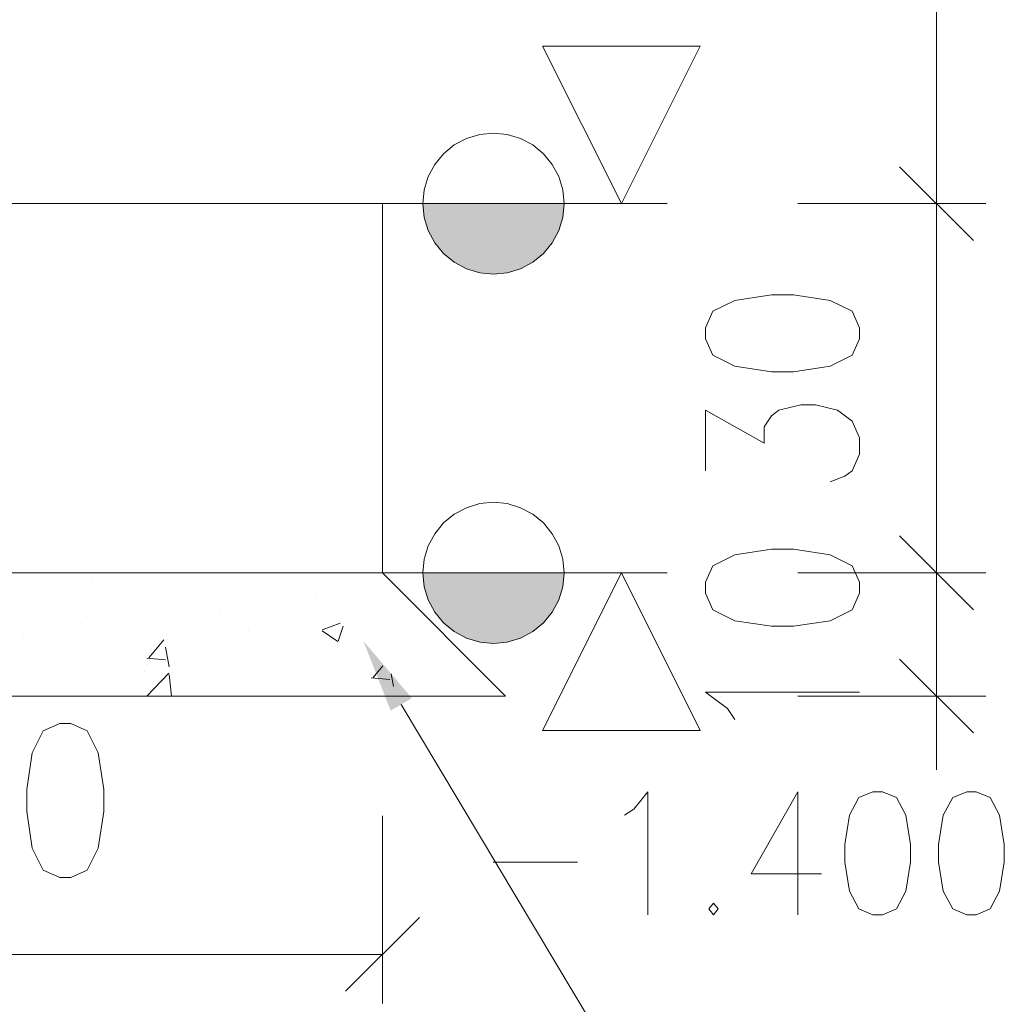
# Model space of a CAD drawing. Header units: millimetres. Extents: x 1814 to 94182, y 11562 to 49454.
# Tile 139 of 143: x 12388 to 12468, y 25986 to 26066. Entities that reach past the tile are written whole.
import ezdxf

# ---------------------------------------------------------------- set-up
doc = ezdxf.new("R2010")
doc.units = ezdxf.units.MM
doc.linetypes.add('XKITLINE00', pattern=[0])
doc.layers.add('LinkedObject', color=1, linetype='Continuous', lineweight=0)

msp = doc.modelspace()

# ---------------------------------------------------------------- hatches: boundary and pattern name
at = {"layer": 'LinkedObject'}
for points in [[(12421.303, 26051.352), (12421.303, 26050.233), (12421.193, 26051.352)], [(12421.303, 26051.352), (12421.303, 26050.233), (12421.193, 26051.352)], [(12421.63, 26049.156), (12421.303, 26050.233), (12421.303, 26051.352)], [(12421.63, 26051.352), (12421.63, 26049.156), (12421.303, 26051.352)], [(12421.63, 26049.156), (12421.303, 26050.233), (12421.303, 26051.352)], [(12421.63, 26051.352), (12421.63, 26049.156), (12421.303, 26051.352)], [(12422.16, 26048.165), (12421.63, 26049.156), (12421.63, 26051.352)], [(12422.16, 26051.352), (12422.16, 26048.165), (12421.63, 26051.352)], [(12422.16, 26048.165), (12421.63, 26049.156), (12421.63, 26051.352)], [(12422.16, 26051.352), (12422.16, 26048.165), (12421.63, 26051.352)], [(12422.873, 26047.295), (12422.16, 26048.165), (12422.16, 26051.352)], [(12422.873, 26051.352), (12422.873, 26047.295), (12422.16, 26051.352)], [(12422.873, 26047.295), (12422.16, 26048.165), (12422.16, 26051.352)], [(12422.873, 26051.352), (12422.873, 26047.295), (12422.16, 26051.352)], [(12423.743, 26046.582), (12422.873, 26047.295), (12422.873, 26051.352)], [(12423.743, 26051.352), (12423.743, 26046.582), (12422.873, 26051.352)], [(12423.743, 26046.582), (12422.873, 26047.295), (12422.873, 26051.352)], [(12423.743, 26051.352), (12423.743, 26046.582), (12422.873, 26051.352)], [(12424.734, 26046.052), (12423.743, 26046.582), (12423.743, 26051.352)], [(12424.734, 26051.352), (12424.734, 26046.052), (12423.743, 26051.352)], [(12424.734, 26046.052), (12423.743, 26046.582), (12423.743, 26051.352)], [(12424.734, 26051.352), (12424.734, 26046.052), (12423.743, 26051.352)], [(12425.811, 26045.725), (12424.734, 26046.052), (12424.734, 26051.352)], [(12425.811, 26051.352), (12425.811, 26045.725), (12424.734, 26051.352)], [(12425.811, 26045.725), (12424.734, 26046.052), (12424.734, 26051.352)], [(12425.811, 26051.352), (12425.811, 26045.725), (12424.734, 26051.352)], [(12426.93, 26045.615), (12425.811, 26045.725), (12425.811, 26051.352)], [(12426.93, 26051.352), (12426.93, 26045.615), (12425.811, 26051.352)], [(12426.93, 26045.615), (12425.811, 26045.725), (12425.811, 26051.352)], [(12426.93, 26051.352), (12426.93, 26045.615), (12425.811, 26051.352)], [(12428.049, 26045.725), (12426.93, 26045.615), (12426.93, 26051.352)], [(12428.049, 26051.352), (12428.049, 26045.725), (12426.93, 26051.352)], [(12428.049, 26045.725), (12426.93, 26045.615), (12426.93, 26051.352)], [(12428.049, 26051.352), (12428.049, 26045.725), (12426.93, 26051.352)], [(12429.125, 26046.052), (12428.049, 26045.725), (12428.049, 26051.352)], [(12429.125, 26051.352), (12429.125, 26046.052), (12428.049, 26051.352)], [(12429.125, 26046.052), (12428.049, 26045.725), (12428.049, 26051.352)], [(12429.125, 26051.352), (12429.125, 26046.052), (12428.049, 26051.352)], [(12430.117, 26046.582), (12429.125, 26046.052), (12429.125, 26051.352)], [(12430.117, 26051.352), (12430.117, 26046.582), (12429.125, 26051.352)], [(12430.117, 26046.582), (12429.125, 26046.052), (12429.125, 26051.352)], [(12430.117, 26051.352), (12430.117, 26046.582), (12429.125, 26051.352)], [(12430.986, 26047.295), (12430.117, 26046.582), (12430.117, 26051.352)], [(12430.986, 26051.352), (12430.986, 26047.295), (12430.117, 26051.352)], [(12430.986, 26047.295), (12430.117, 26046.582), (12430.117, 26051.352)], [(12430.986, 26051.352), (12430.986, 26047.295), (12430.117, 26051.352)], [(12431.7, 26048.165), (12430.986, 26047.295), (12430.986, 26051.352)], [(12431.7, 26051.352), (12431.7, 26048.165), (12430.986, 26051.352)], [(12431.7, 26048.165), (12430.986, 26047.295), (12430.986, 26051.352)], [(12431.7, 26051.352), (12431.7, 26048.165), (12430.986, 26051.352)], [(12432.23, 26049.156), (12431.7, 26048.165), (12431.7, 26051.352)], [(12432.23, 26051.352), (12432.23, 26049.156), (12431.7, 26051.352)], [(12432.23, 26049.156), (12431.7, 26048.165), (12431.7, 26051.352)], [(12432.23, 26051.352), (12432.23, 26049.156), (12431.7, 26051.352)], [(12432.556, 26050.233), (12432.23, 26049.156), (12432.23, 26051.352)], [(12432.556, 26051.352), (12432.556, 26050.233), (12432.23, 26051.352)], [(12432.556, 26050.233), (12432.23, 26049.156), (12432.23, 26051.352)], [(12432.556, 26051.352), (12432.556, 26050.233), (12432.23, 26051.352)], [(12432.666, 26051.352), (12432.556, 26050.233), (12432.556, 26051.352)], [(12432.666, 26051.352), (12432.556, 26050.233), (12432.556, 26051.352)], [(12421.303, 26021.352), (12421.303, 26020.233), (12421.193, 26021.352)], [(12421.303, 26021.352), (12421.303, 26020.233), (12421.193, 26021.352)], [(12421.63, 26019.156), (12421.303, 26020.233), (12421.303, 26021.352)], [(12421.63, 26021.352), (12421.63, 26019.156), (12421.303, 26021.352)], [(12421.63, 26019.156), (12421.303, 26020.233), (12421.303, 26021.352)], [(12421.63, 26021.352), (12421.63, 26019.156), (12421.303, 26021.352)], [(12422.16, 26018.165), (12421.63, 26019.156), (12421.63, 26021.352)], [(12422.16, 26021.352), (12422.16, 26018.165), (12421.63, 26021.352)], [(12422.16, 26018.165), (12421.63, 26019.156), (12421.63, 26021.352)], [(12422.16, 26021.352), (12422.16, 26018.165), (12421.63, 26021.352)], [(12422.873, 26017.295), (12422.16, 26018.165), (12422.16, 26021.352)], [(12422.873, 26021.352), (12422.873, 26017.295), (12422.16, 26021.352)], [(12422.873, 26017.295), (12422.16, 26018.165), (12422.16, 26021.352)], [(12422.873, 26021.352), (12422.873, 26017.295), (12422.16, 26021.352)], [(12423.743, 26016.582), (12422.873, 26017.295), (12422.873, 26021.352)], [(12423.743, 26021.352), (12423.743, 26016.582), (12422.873, 26021.352)], [(12423.743, 26016.582), (12422.873, 26017.295), (12422.873, 26021.352)], [(12423.743, 26021.352), (12423.743, 26016.582), (12422.873, 26021.352)], [(12424.734, 26016.052), (12423.743, 26016.582), (12423.743, 26021.352)], [(12424.734, 26021.352), (12424.734, 26016.052), (12423.743, 26021.352)], [(12424.734, 26016.052), (12423.743, 26016.582), (12423.743, 26021.352)], [(12424.734, 26021.352), (12424.734, 26016.052), (12423.743, 26021.352)], [(12425.811, 26015.725), (12424.734, 26016.052), (12424.734, 26021.352)], [(12425.811, 26021.352), (12425.811, 26015.725), (12424.734, 26021.352)], [(12425.811, 26015.725), (12424.734, 26016.052), (12424.734, 26021.352)], [(12425.811, 26021.352), (12425.811, 26015.725), (12424.734, 26021.352)], [(12426.93, 26015.615), (12425.811, 26015.725), (12425.811, 26021.352)], [(12426.93, 26021.352), (12426.93, 26015.615), (12425.811, 26021.352)], [(12426.93, 26015.615), (12425.811, 26015.725), (12425.811, 26021.352)], [(12426.93, 26021.352), (12426.93, 26015.615), (12425.811, 26021.352)], [(12428.049, 26015.725), (12426.93, 26015.615), (12426.93, 26021.352)], [(12428.049, 26021.352), (12428.049, 26015.725), (12426.93, 26021.352)], [(12428.049, 26015.725), (12426.93, 26015.615), (12426.93, 26021.352)], [(12428.049, 26021.352), (12428.049, 26015.725), (12426.93, 26021.352)], [(12429.125, 26016.052), (12428.049, 26015.725), (12428.049, 26021.352)], [(12429.125, 26021.352), (12429.125, 26016.052), (12428.049, 26021.352)], [(12429.125, 26016.052), (12428.049, 26015.725), (12428.049, 26021.352)], [(12429.125, 26021.352), (12429.125, 26016.052), (12428.049, 26021.352)], [(12430.117, 26016.582), (12429.125, 26016.052), (12429.125, 26021.352)], [(12430.117, 26021.352), (12430.117, 26016.582), (12429.125, 26021.352)], [(12430.117, 26016.582), (12429.125, 26016.052), (12429.125, 26021.352)], [(12430.117, 26021.352), (12430.117, 26016.582), (12429.125, 26021.352)], [(12430.986, 26017.295), (12430.117, 26016.582), (12430.117, 26021.352)], [(12430.986, 26021.352), (12430.986, 26017.295), (12430.117, 26021.352)], [(12430.986, 26017.295), (12430.117, 26016.582), (12430.117, 26021.352)], [(12430.986, 26021.352), (12430.986, 26017.295), (12430.117, 26021.352)], [(12431.7, 26018.165), (12430.986, 26017.295), (12430.986, 26021.352)], [(12431.7, 26021.352), (12431.7, 26018.165), (12430.986, 26021.352)], [(12431.7, 26018.165), (12430.986, 26017.295), (12430.986, 26021.352)], [(12431.7, 26021.352), (12431.7, 26018.165), (12430.986, 26021.352)], [(12432.23, 26019.156), (12431.7, 26018.165), (12431.7, 26021.352)], [(12432.23, 26021.352), (12432.23, 26019.156), (12431.7, 26021.352)], [(12432.23, 26019.156), (12431.7, 26018.165), (12431.7, 26021.352)], [(12432.23, 26021.352), (12432.23, 26019.156), (12431.7, 26021.352)], [(12432.556, 26020.233), (12432.23, 26019.156), (12432.23, 26021.352)], [(12432.556, 26021.352), (12432.556, 26020.233), (12432.23, 26021.352)], [(12432.556, 26020.233), (12432.23, 26019.156), (12432.23, 26021.352)], [(12432.556, 26021.352), (12432.556, 26020.233), (12432.23, 26021.352)], [(12432.666, 26021.352), (12432.556, 26020.233), (12432.556, 26021.352)], [(12432.666, 26021.352), (12432.556, 26020.233), (12432.556, 26021.352)], [(12418.582, 26010.16), (12416.361, 26015.823), (12420.299, 26011.187)]]:
    msp.add_hatch(color=256, dxfattribs=at).paths.add_polyline_path(points, flags=17)

# ---------------------------------------------------------------- linework, layer by layer
at = {"layer": 'LinkedObject', "linetype": 'XKITLINE00', "lineweight": 0}
for p, q in [((12462.909, 26051.352), (12462.909, 26117.952)), ((12437.318, 26051.352), (12430.918, 26064.152)), ((12430.918, 26064.152), (12443.718, 26064.152)), ((12443.718, 26064.152), (12437.318, 26051.352)), ((12462.909, 26051.352), (12462.909, 26057.352)), ((12424.734, 26056.652), (12423.743, 26056.122)), ((12424.734, 26056.652), (12423.743, 26056.122)), ((12425.811, 26056.978), (12424.734, 26056.652)), ((12425.811, 26056.978), (12424.734, 26056.652)), ((12426.93, 26057.088), (12425.811, 26056.978)), ((12426.93, 26057.088), (12425.811, 26056.978)), ((12428.049, 26056.978), (12426.93, 26057.088)), ((12428.049, 26056.978), (12426.93, 26057.088)), ((12429.125, 26056.652), (12428.049, 26056.978)), ((12429.125, 26056.652), (12428.049, 26056.978)), ((12430.117, 26056.122), (12429.125, 26056.652)), ((12430.117, 26056.122), (12429.125, 26056.652)), ((12423.743, 26056.122), (12422.873, 26055.408)), ((12423.743, 26056.122), (12422.873, 26055.408)), ((12430.986, 26055.408), (12430.117, 26056.122)), ((12430.986, 26055.408), (12430.117, 26056.122)), ((12422.873, 26055.408), (12422.16, 26054.539)), ((12422.873, 26055.408), (12422.16, 26054.539)), ((12431.7, 26054.539), (12430.986, 26055.408)), ((12431.7, 26054.539), (12430.986, 26055.408)), ((12422.16, 26054.539), (12421.63, 26053.547)), ((12422.16, 26054.539), (12421.63, 26053.547)), ((12432.23, 26053.547), (12431.7, 26054.539)), ((12432.23, 26053.547), (12431.7, 26054.539)), ((12459.909, 26054.352), (12465.909, 26048.352)), ((12465.909, 26048.352), (12459.909, 26054.352)), ((12421.63, 26053.547), (12421.303, 26052.471)), ((12421.63, 26053.547), (12421.303, 26052.471)), ((12432.556, 26052.471), (12432.23, 26053.547)), ((12432.556, 26052.471), (12432.23, 26053.547)), ((12421.303, 26052.471), (12421.193, 26051.352)), ((12421.303, 26052.471), (12421.193, 26051.352)), ((12432.666, 26051.352), (12432.556, 26052.471)), ((12432.666, 26051.352), (12432.556, 26052.471)), ((12357.909, 26051.352), (12417.909, 26051.352)), ((12412.303, 26051.352), (12441.048, 26051.352)), ((12417.909, 26051.352), (12417.909, 26021.352)), ((12421.193, 26051.352), (12421.303, 26050.233)), ((12421.193, 26051.352), (12421.303, 26050.233)), ((12432.556, 26050.233), (12432.666, 26051.352)), ((12432.556, 26050.233), (12432.666, 26051.352)), ((12445.409, 26051.352), (12445.409, 26051.352)), ((12445.409, 26051.352), (12445.409, 26051.352)), ((12451.659, 26051.352), (12466.909, 26051.352)), ((12451.659, 26051.352), (12466.909, 26051.352)), ((12462.909, 26021.352), (12462.909, 26051.352)), ((12462.909, 26051.352), (12462.909, 26051.352)), ((12462.909, 26051.352), (12462.909, 26045.352)), ((12421.303, 26050.233), (12421.63, 26049.156)), ((12421.303, 26050.233), (12421.63, 26049.156)), ((12432.23, 26049.156), (12432.556, 26050.233)), ((12432.23, 26049.156), (12432.556, 26050.233)), ((12421.63, 26049.156), (12422.16, 26048.165)), ((12421.63, 26049.156), (12422.16, 26048.165)), ((12431.7, 26048.165), (12432.23, 26049.156)), ((12431.7, 26048.165), (12432.23, 26049.156)), ((12422.16, 26048.165), (12422.873, 26047.295)), ((12422.16, 26048.165), (12422.873, 26047.295)), ((12430.986, 26047.295), (12431.7, 26048.165)), ((12430.986, 26047.295), (12431.7, 26048.165)), ((12422.873, 26047.295), (12423.743, 26046.582)), ((12422.873, 26047.295), (12423.743, 26046.582)), ((12430.117, 26046.582), (12430.986, 26047.295)), ((12430.117, 26046.582), (12430.986, 26047.295)), ((12423.743, 26046.582), (12424.734, 26046.052)), ((12423.743, 26046.582), (12424.734, 26046.052)), ((12424.734, 26046.052), (12425.811, 26045.725)), ((12424.734, 26046.052), (12425.811, 26045.725)), ((12428.049, 26045.725), (12429.125, 26046.052)), ((12428.049, 26045.725), (12429.125, 26046.052)), ((12429.125, 26046.052), (12430.117, 26046.582)), ((12429.125, 26046.052), (12430.117, 26046.582)), ((12425.811, 26045.725), (12426.93, 26045.615)), ((12425.811, 26045.725), (12426.93, 26045.615)), ((12426.93, 26045.615), (12428.049, 26045.725)), ((12426.93, 26045.615), (12428.049, 26045.725)), ((12449.516, 26043.941), (12446.54, 26043.495)), ((12451.302, 26043.941), (12449.516, 26043.941)), ((12454.278, 26043.495), (12451.302, 26043.941)), ((12446.54, 26043.495), (12444.754, 26042.602)), ((12456.064, 26042.602), (12454.278, 26043.495)), ((12444.754, 26042.602), (12444.159, 26041.262)), ((12456.659, 26041.262), (12456.064, 26042.602)), ((12444.159, 26041.262), (12444.159, 26040.37)), ((12456.659, 26040.37), (12456.659, 26041.262)), ((12444.159, 26040.37), (12444.754, 26039.03)), ((12456.064, 26039.03), (12456.659, 26040.37)), ((12444.754, 26039.03), (12446.54, 26038.137)), ((12454.278, 26038.137), (12456.064, 26039.03)), ((12446.54, 26038.137), (12449.516, 26037.691)), ((12451.302, 26037.691), (12454.278, 26038.137)), ((12449.516, 26037.691), (12451.302, 26037.691)), ((12450.111, 26034.566), (12451.897, 26035.012)), ((12451.897, 26035.012), (12453.088, 26035.012)), ((12453.088, 26035.012), (12454.873, 26034.566)), ((12444.159, 26029.655), (12444.159, 26034.566)), ((12444.159, 26034.566), (12448.921, 26031.887)), ((12448.921, 26033.227), (12449.516, 26034.12)), ((12449.516, 26034.12), (12450.111, 26034.566)), ((12454.873, 26034.566), (12456.064, 26033.673)), ((12448.921, 26031.887), (12448.921, 26033.227)), ((12456.064, 26033.673), (12456.659, 26032.334)), ((12456.659, 26032.334), (12456.659, 26030.995)), ((12456.659, 26030.995), (12456.064, 26029.655)), ((12455.469, 26029.209), (12454.278, 26028.762)), ((12456.064, 26029.655), (12455.469, 26029.209)), ((12425.811, 26026.978), (12424.734, 26026.652)), ((12425.811, 26026.978), (12424.734, 26026.652)), ((12426.93, 26027.088), (12425.811, 26026.978)), ((12426.93, 26027.088), (12425.811, 26026.978)), ((12428.049, 26026.978), (12426.93, 26027.088)), ((12428.049, 26026.978), (12426.93, 26027.088)), ((12429.125, 26026.652), (12428.049, 26026.978)), ((12429.125, 26026.652), (12428.049, 26026.978)), ((12462.909, 26021.352), (12462.909, 26027.352)), ((12423.743, 26026.122), (12422.873, 26025.408)), ((12423.743, 26026.122), (12422.873, 26025.408)), ((12424.734, 26026.652), (12423.743, 26026.122)), ((12424.734, 26026.652), (12423.743, 26026.122)), ((12430.117, 26026.122), (12429.125, 26026.652)), ((12430.117, 26026.122), (12429.125, 26026.652)), ((12430.986, 26025.408), (12430.117, 26026.122)), ((12430.986, 26025.408), (12430.117, 26026.122)), ((12422.873, 26025.408), (12422.16, 26024.539)), ((12422.873, 26025.408), (12422.16, 26024.539)), ((12431.7, 26024.539), (12430.986, 26025.408)), ((12431.7, 26024.539), (12430.986, 26025.408)), ((12422.16, 26024.539), (12421.63, 26023.547)), ((12422.16, 26024.539), (12421.63, 26023.547)), ((12432.23, 26023.547), (12431.7, 26024.539)), ((12432.23, 26023.547), (12431.7, 26024.539)), ((12459.909, 26024.352), (12465.909, 26018.352)), ((12465.909, 26018.352), (12459.909, 26024.352)), ((12421.63, 26023.547), (12421.303, 26022.471)), ((12421.63, 26023.547), (12421.303, 26022.471)), ((12432.556, 26022.471), (12432.23, 26023.547)), ((12432.556, 26022.471), (12432.23, 26023.547)), ((12446.54, 26022.825), (12444.754, 26021.932)), ((12449.516, 26023.271), (12446.54, 26022.825)), ((12451.302, 26023.271), (12449.516, 26023.271)), ((12454.278, 26022.825), (12451.302, 26023.271)), ((12456.064, 26021.932), (12454.278, 26022.825)), ((12421.303, 26022.471), (12421.193, 26021.352)), ((12421.303, 26022.471), (12421.193, 26021.352)), ((12432.666, 26021.352), (12432.556, 26022.471)), ((12432.666, 26021.352), (12432.556, 26022.471)), ((12252.909, 26021.352), (12417.909, 26021.352)), ((12393.591, 26021.352), (12393.591, 26021.352)), ((12393.591, 26021.352), (12393.591, 26021.352)), ((12398.264, 26021.352), (12398.264, 26021.352)), ((12399.721, 26021.352), (12399.721, 26021.352)), ((12399.721, 26021.352), (12399.721, 26021.352)), ((12399.721, 26021.352), (12399.721, 26021.352)), ((12412.303, 26021.352), (12441.048, 26021.352)), ((12417.909, 26021.352), (12427.909, 26011.352)), ((12421.193, 26021.352), (12421.303, 26020.233)), ((12421.193, 26021.352), (12421.303, 26020.233)), ((12437.318, 26021.352), (12430.918, 26008.552)), ((12432.556, 26020.233), (12432.666, 26021.352)), ((12432.556, 26020.233), (12432.666, 26021.352)), ((12443.718, 26008.552), (12437.318, 26021.352)), ((12444.754, 26021.932), (12444.159, 26020.593)), ((12445.409, 26021.352), (12445.409, 26021.352)), ((12445.409, 26021.352), (12445.409, 26021.352)), ((12451.659, 26021.352), (12466.909, 26021.352)), ((12451.659, 26021.352), (12466.909, 26021.352)), ((12456.659, 26020.593), (12456.064, 26021.932)), ((12462.909, 26011.352), (12462.909, 26021.352)), ((12462.909, 26021.352), (12462.909, 26021.352)), ((12462.909, 26021.352), (12462.909, 26015.352)), ((12394.263, 26020.736), (12394.263, 26020.736)), ((12444.159, 26020.593), (12444.159, 26019.7)), ((12456.659, 26019.7), (12456.659, 26020.593)), ((12421.303, 26020.233), (12421.63, 26019.156)), ((12421.303, 26020.233), (12421.63, 26019.156)), ((12432.23, 26019.156), (12432.556, 26020.233)), ((12432.23, 26019.156), (12432.556, 26020.233)), ((12444.159, 26019.7), (12444.754, 26018.361)), ((12456.064, 26018.361), (12456.659, 26019.7)), ((12412.509, 26019.251), (12412.509, 26019.251)), ((12421.63, 26019.156), (12422.16, 26018.165)), ((12421.63, 26019.156), (12422.16, 26018.165)), ((12431.7, 26018.165), (12432.23, 26019.156)), ((12431.7, 26018.165), (12432.23, 26019.156)), ((12404.772, 26018.232), (12404.772, 26018.232)), ((12422.16, 26018.165), (12422.873, 26017.295)), ((12422.16, 26018.165), (12422.873, 26017.295)), ((12430.986, 26017.295), (12431.7, 26018.165)), ((12430.986, 26017.295), (12431.7, 26018.165)), ((12444.754, 26018.361), (12446.54, 26017.468)), ((12454.278, 26017.468), (12456.064, 26018.361)), ((12393.489, 26017.257), (12393.489, 26017.257)), ((12413.019, 26016.723), (12414.477, 26017.283)), ((12414.436, 26017.324), (12414.436, 26017.324)), ((12414.436, 26017.324), (12414.436, 26017.324)), ((12422.873, 26017.295), (12423.743, 26016.582)), ((12422.873, 26017.295), (12423.743, 26016.582)), ((12430.117, 26016.582), (12430.986, 26017.295)), ((12430.117, 26016.582), (12430.986, 26017.295)), ((12446.54, 26017.468), (12449.516, 26017.021)), ((12451.302, 26017.021), (12454.278, 26017.468)), ((12395.152, 26016.966), (12395.152, 26016.966)), ((12407.048, 26016.684), (12407.048, 26016.684)), ((12413.023, 26016.634), (12414.287, 26015.782)), ((12414.327, 26015.816), (12414.733, 26017.027)), ((12423.743, 26016.582), (12424.734, 26016.052)), ((12423.743, 26016.582), (12424.734, 26016.052)), ((12429.125, 26016.052), (12430.117, 26016.582)), ((12429.125, 26016.052), (12430.117, 26016.582)), ((12449.516, 26017.021), (12451.302, 26017.021)), ((12388.793, 26016.129), (12388.793, 26016.129)), ((12398.926, 26014.451), (12400.151, 26015.911)), ((12424.734, 26016.052), (12425.811, 26015.725)), ((12424.734, 26016.052), (12425.811, 26015.725)), ((12425.811, 26015.725), (12426.93, 26015.615)), ((12425.811, 26015.725), (12426.93, 26015.615)), ((12426.93, 26015.615), (12428.049, 26015.725)), ((12426.93, 26015.615), (12428.049, 26015.725)), ((12428.049, 26015.725), (12429.125, 26016.052)), ((12428.049, 26015.725), (12429.125, 26016.052)), ((12400.584, 26013.72), (12400.29, 26015.312)), ((12411.63, 26015.171), (12411.63, 26015.171)), ((12398.783, 26014.418), (12400.302, 26014.285)), ((12465.909, 26008.352), (12459.909, 26014.352)), ((12398.589, 26013.383), (12398.589, 26013.383)), ((12398.781, 26011.352), (12400.552, 26013.197)), ((12398.845, 26013.845), (12398.845, 26013.845)), ((12412.404, 26013.272), (12412.404, 26013.272)), ((12417.145, 26012.857), (12417.947, 26013.813)), ((12418.802, 26012.126), (12418.614, 26013.147)), ((12400.78, 26011.352), (12400.578, 26013.089)), ((12417.002, 26012.824), (12418.52, 26012.691)), ((12419.086, 26012.674), (12419.086, 26012.674)), ((12419.086, 26012.674), (12419.086, 26012.674)), ((12445.945, 26010.325), (12444.159, 26011.664)), ((12444.159, 26011.664), (12456.659, 26011.664)), ((12242.909, 26011.352), (12427.909, 26011.352)), ((12390.098, 26011.352), (12390.098, 26011.352)), ((12395.942, 26011.352), (12395.942, 26011.352)), ((12395.942, 26011.352), (12395.942, 26011.352)), ((12402.758, 26011.352), (12402.758, 26011.352)), ((12406.653, 26011.352), (12406.653, 26011.352)), ((12406.653, 26011.352), (12406.653, 26011.352)), ((12406.653, 26011.352), (12406.653, 26011.352)), ((12415.418, 26011.352), (12415.418, 26011.352)), ((12417.363, 26011.352), (12417.363, 26011.352)), ((12445.409, 26011.352), (12445.409, 26011.352)), ((12451.659, 26011.352), (12466.909, 26011.352)), ((12462.909, 26011.352), (12462.909, 26005.352)), ((12419.441, 26010.674), (12442.63, 25971.895)), ((12446.54, 26009.432), (12445.945, 26010.325)), ((12390.364, 26008.519), (12389.471, 26006.733)), ((12391.703, 26009.114), (12390.364, 26008.519)), ((12392.596, 26009.114), (12391.703, 26009.114)), ((12393.935, 26008.519), (12392.596, 26009.114)), ((12394.828, 26006.733), (12393.935, 26008.519)), ((12430.918, 26008.552), (12443.718, 26008.552)), ((12417.909, 26007.864), (12417.909, 26007.864)), ((12389.471, 26006.733), (12389.025, 26003.757)), ((12395.275, 26003.757), (12394.828, 26006.733)), ((12389.025, 26003.757), (12389.025, 26001.971)), ((12395.275, 26001.971), (12395.275, 26003.757)), ((12438.322, 26002.153), (12439.465, 26003.582)), ((12439.465, 26003.582), (12439.465, 25993.582)), ((12451.655, 26003.582), (12447.846, 25996.915)), ((12451.655, 25993.582), (12451.655, 26003.582)), ((12457.75, 26003.582), (12456.608, 26003.106)), ((12458.512, 26003.582), (12457.75, 26003.582)), ((12459.655, 26003.106), (12458.512, 26003.582)), ((12465.37, 26003.582), (12464.227, 26003.106)), ((12466.131, 26003.582), (12465.37, 26003.582)), ((12467.274, 26003.106), (12466.131, 26003.582)), ((12456.608, 26003.106), (12455.846, 26001.677)), ((12460.417, 26001.677), (12459.655, 26003.106)), ((12464.227, 26003.106), (12463.465, 26001.677)), ((12468.036, 26001.677), (12467.274, 26003.106)), ((12389.025, 26001.971), (12389.471, 25998.995)), ((12394.828, 25998.995), (12395.275, 26001.971)), ((12437.56, 26001.677), (12438.322, 26002.153)), ((12417.909, 26001.614), (12417.909, 25986.364)), ((12455.846, 26001.677), (12455.465, 25999.296)), ((12460.798, 25999.296), (12460.417, 26001.677)), ((12463.465, 26001.677), (12463.084, 25999.296)), ((12468.417, 25999.296), (12468.036, 26001.677)), ((12389.471, 25998.995), (12390.364, 25997.209)), ((12393.935, 25997.209), (12394.828, 25998.995)), ((12455.465, 25999.296), (12455.465, 25997.868)), ((12460.798, 25997.868), (12460.798, 25999.296)), ((12463.084, 25999.296), (12463.084, 25997.868)), ((12468.417, 25997.868), (12468.417, 25999.296)), ((12390.364, 25997.209), (12391.703, 25996.614)), ((12392.596, 25996.614), (12393.935, 25997.209)), ((12426.893, 25997.868), (12433.75, 25997.868)), ((12455.465, 25997.868), (12455.846, 25995.487)), ((12460.417, 25995.487), (12460.798, 25997.868)), ((12463.084, 25997.868), (12463.465, 25995.487)), ((12468.036, 25995.487), (12468.417, 25997.868)), ((12391.703, 25996.614), (12392.596, 25996.614)), ((12447.846, 25996.915), (12453.56, 25996.915)), ((12455.846, 25995.487), (12456.608, 25994.058)), ((12459.655, 25994.058), (12460.417, 25995.487)), ((12463.465, 25995.487), (12464.227, 25994.058)), ((12467.274, 25994.058), (12468.036, 25995.487)), ((12444.798, 25994.534), (12444.417, 25994.058)), ((12444.417, 25994.058), (12444.798, 25993.582)), ((12445.179, 25994.058), (12444.798, 25994.534)), ((12444.798, 25993.582), (12445.179, 25994.058)), ((12456.608, 25994.058), (12457.75, 25993.582)), ((12458.512, 25993.582), (12459.655, 25994.058)), ((12464.227, 25994.058), (12465.37, 25993.582)), ((12466.131, 25993.582), (12467.274, 25994.058)), ((12414.909, 25987.364), (12420.909, 25993.364)), ((12457.75, 25993.582), (12458.512, 25993.582)), ((12465.37, 25993.582), (12466.131, 25993.582)), ((12357.909, 25990.364), (12417.909, 25990.364)), ((12417.909, 25990.364), (12417.909, 25990.364))]:
    msp.add_line(p, q, dxfattribs=at)

doc.saveas('drawing.dxf')
